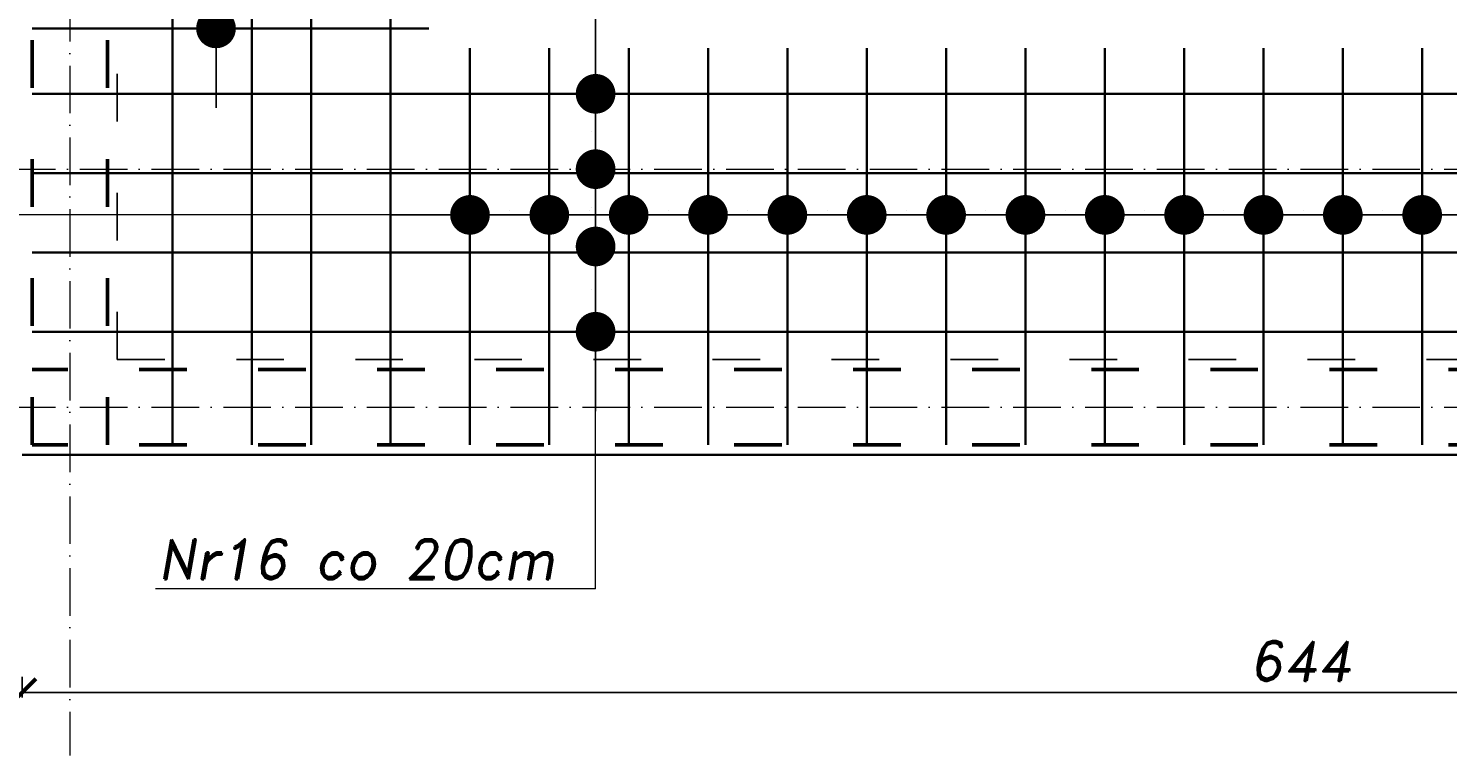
# Model space of a CAD drawing. Header units: millimetres. Extents: x 295948 to 312016, y 6878 to 18016.
# Tile 113 of 252: x 303228 to 303586, y 14048 to 14232. Entities that reach past the tile are written whole.
import ezdxf

# ---------------------------------------------------------------- set-up
doc = ezdxf.new("R2010")
doc.units = ezdxf.units.MM
doc.linetypes.add('ACAD_ISO03W100', pattern=[30, 12, -18])
doc.linetypes.add('ACAD_ISO10W100', pattern=[18, 12, -3, 0, -3])
for name, color, linetype, lineweight in [('konstrukcja', 3, 'Continuous', 35), ('konstrukcja wymiary', 1, 'Continuous', 13), ('opisy', 2, 'Continuous', 18), ('osie', 5, 'ACAD_ISO10W100', 13), ('zbrojenie', 4, 'Continuous', 50), ('zbrojenie płyty', 141, 'Continuous', 35)]:
    doc.layers.add(name, color=color, linetype=linetype, lineweight=lineweight)
doc.layers.add('przerywane', color=6, linetype='ACAD_ISO03W100')
doc.styles.add('KONSTRUKCJA', font='romand.shx', dxfattribs={"oblique": 10})
doc.styles.get("Standard").update_dxf_attribs({"font": 'romand.shx', "oblique": 10})
doc.dimstyles.new('150', dxfattribs={"dimtxt": 10, "dimasz": 7, "dimexe": 1.25, "dimexo": 0.625, "dimgap": 3, "dimtad": 1, "dimdec": 0, "dimrnd": 0.5, "dimtxsty": 'KONSTRUKCJA', "dimblk": 'ARCHTICK', "dimcen": 2.5, "dimadec": 0, "dimazin": 0, "dimtfac": 1, "dimtdec": 0, "dimtix": 1, "dimtmove": 0, "dimatfit": 3, "dimfxl": 4, "dimfxlon": 1, "dimarcsym": 0})
doc.dimstyles.new('kropki', dxfattribs={"dimtxt": 0.001, "dimasz": 10, "dimexe": 1.25, "dimexo": 0.625, "dimgap": 1, "dimtad": 1, "dimtxsty": 'Standard', "dimblk": 'DOT', "dimcen": 2.5, "dimadec": 0, "dimazin": 0, "dimtfac": 1, "dimtmove": 0, "dimatfit": 3, "dimfxl": 1, "dimfxlon": 1, "dimarcsym": 0})

# ---------------------------------------------------------------- blocks, each defined once
blk = doc.blocks.new('_ArchTick')
at = {"color": 0, "linetype": 'ByBlock', "lineweight": 13, "const_width": 0.15}
blk.add_lwpolyline([(-0.5, -0.5), (0.5, 0.5)], dxfattribs=at)
blk = doc.blocks.new('*D139')
at = {"layer": 'Defpoints', "color": 0, "transparency": 16777216}
for p in [(303250.63, 14425.3), (303136.63, 14124.3), (303226.63, 14124.3)]:
    blk.add_point(p, dxfattribs=at)
at = {"layer": 'konstrukcja wymiary', "color": 0, "lineweight": -2, "transparency": 16777216}
for p, q in [((303140.63, 14425.3), (303135.38, 14425.3)), ((303136.63, 14425.3), (303136.63, 14124.3)), ((303140.63, 14124.3), (303135.38, 14124.3))]:
    blk.add_line(p, q, dxfattribs=at)
at = {"layer": 'konstrukcja wymiary', "color": 0, "lineweight": -2, "transparency": 16777216, "xscale": 7, "yscale": 7, "zscale": 7}
for p, rotation in [((303136.63, 14425.3), 90), ((303136.63, 14124.3), 270)]:
    blk.add_blockref('_ArchTick', p, dxfattribs=dict(at, rotation=rotation))
at = {"layer": 'konstrukcja wymiary', "color": 0, "transparency": 16777216, "insert": (303128.63, 14274.8), "char_height": 10, "attachment_point": 5, "rotation": 90, "style": 'KONSTRUKCJA'}
blk.add_mtext('301', dxfattribs=at)
blk = doc.blocks.new('*D126')
at = {"layer": 'Defpoints', "color": 0, "transparency": 16777216}
for p in [(303226.63, 14124.3), (303870.63, 14124.3), (303870.63, 14064.3)]:
    blk.add_point(p, dxfattribs=at)
at = {"layer": 'konstrukcja wymiary', "color": 0, "lineweight": -2, "transparency": 16777216}
for p, q in [((303226.63, 14068.3), (303226.63, 14063.05)), ((303870.63, 14068.3), (303870.63, 14063.05)), ((303226.63, 14064.3), (303870.63, 14064.3))]:
    blk.add_line(p, q, dxfattribs=at)
at = {"layer": 'konstrukcja wymiary', "color": 0, "lineweight": -2, "transparency": 16777216, "xscale": 7, "yscale": 7, "zscale": 7, "rotation": 180}
blk.add_blockref('_ArchTick', (303226.63, 14064.3), dxfattribs=at)
at = {"layer": 'konstrukcja wymiary', "color": 0, "lineweight": -2, "transparency": 16777216, "xscale": 7, "yscale": 7, "zscale": 7}
blk.add_blockref('_ArchTick', (303870.63, 14064.3), dxfattribs=at)
at = {"layer": 'konstrukcja wymiary', "color": 0, "transparency": 16777216, "insert": (303548.63, 14072.3), "char_height": 10, "attachment_point": 5, "style": 'KONSTRUKCJA'}
blk.add_mtext('644', dxfattribs=at)
blk = doc.blocks.new('_Dot')
at = {"color": 0, "linetype": 'ByBlock', "lineweight": -2}
blk.add_line((-0.5, 0), (-1, 0), dxfattribs=at)
at = {"color": 0, "linetype": 'ByBlock', "const_width": 0.5}
blk.add_lwpolyline([(-0.25, 0, 1), (0.25, 0, 1)], format="xyb", close=True, dxfattribs=at)
blk = doc.blocks.new('*D354')
at = {"layer": 'Defpoints', "color": 0, "transparency": 16777216}
for p in [(303293.42, 14251.8), (303275.51, 14231.8), (303293.42, 14231.8)]:
    blk.add_point(p, dxfattribs=at)
at = {"layer": 'konstrukcja wymiary', "color": 0, "lineweight": -2, "transparency": 16777216}
for p, q in [((303275.51, 14261.8), (303275.51, 14271.8)), ((303276.51, 14251.8), (303274.26, 14251.8)), ((303275.51, 14251.8), (303275.51, 14231.8)), ((303276.51, 14231.8), (303274.26, 14231.8)), ((303275.51, 14221.8), (303275.51, 14211.8))]:
    blk.add_line(p, q, dxfattribs=at)
at = {"layer": 'konstrukcja wymiary', "color": 0, "lineweight": -2, "transparency": 16777216, "xscale": 10, "yscale": 10, "zscale": 10}
for p, rotation in [((303275.51, 14251.8), 270), ((303275.51, 14231.8), 90)]:
    blk.add_blockref('_Dot', p, dxfattribs=dict(at, rotation=rotation))
at = {"layer": 'konstrukcja wymiary', "color": 0, "transparency": 16777216, "insert": (303274.51, 14241.8), "char_height": 0.001, "attachment_point": 5, "rotation": 90}
blk.add_mtext('20', dxfattribs=at)
blk = doc.blocks.new('*D374')
at = {"layer": 'Defpoints', "color": 0, "transparency": 16777216}
for p in [(303379.52, 14215.3), (303371.18, 14196.3), (303379.52, 14196.3)]:
    blk.add_point(p, dxfattribs=at)
at = {"layer": 'konstrukcja wymiary', "color": 0, "lineweight": -2, "transparency": 16777216}
for p, q in [((303371.18, 14225.3), (303371.18, 14235.3)), ((303372.18, 14215.3), (303369.93, 14215.3)), ((303371.18, 14215.3), (303371.18, 14196.3)), ((303372.18, 14196.3), (303369.93, 14196.3)), ((303371.18, 14186.3), (303371.18, 14176.3))]:
    blk.add_line(p, q, dxfattribs=at)
at = {"layer": 'konstrukcja wymiary', "color": 0, "lineweight": -2, "transparency": 16777216, "xscale": 10, "yscale": 10, "zscale": 10}
for p, rotation in [((303371.18, 14215.3), 270), ((303371.18, 14196.3), 90)]:
    blk.add_blockref('_Dot', p, dxfattribs=dict(at, rotation=rotation))
at = {"layer": 'konstrukcja wymiary', "color": 0, "transparency": 16777216, "insert": (303370.18, 14205.8), "char_height": 0.001, "attachment_point": 5, "rotation": 90}
blk.add_mtext('19', dxfattribs=at)
blk = doc.blocks.new('*D375')
at = {"layer": 'Defpoints', "color": 0, "transparency": 16777216}
for p in [(303379.52, 14196.3), (303371.18, 14176.8), (303379.52, 14176.8)]:
    blk.add_point(p, dxfattribs=at)
at = {"layer": 'konstrukcja wymiary', "color": 0, "lineweight": -2, "transparency": 16777216}
for p, q in [((303371.18, 14206.3), (303371.18, 14216.3)), ((303372.18, 14196.3), (303369.93, 14196.3)), ((303371.18, 14196.3), (303371.18, 14176.8)), ((303372.18, 14176.8), (303369.93, 14176.8)), ((303371.18, 14166.8), (303371.18, 14156.8))]:
    blk.add_line(p, q, dxfattribs=at)
at = {"layer": 'konstrukcja wymiary', "color": 0, "lineweight": -2, "transparency": 16777216, "xscale": 10, "yscale": 10, "zscale": 10}
for p, rotation in [((303371.18, 14196.3), 270), ((303371.18, 14176.8), 90)]:
    blk.add_blockref('_Dot', p, dxfattribs=dict(at, rotation=rotation))
at = {"layer": 'konstrukcja wymiary', "color": 0, "transparency": 16777216, "insert": (303370.18, 14186.55), "char_height": 0.001, "attachment_point": 5, "rotation": 90}
blk.add_mtext('19,5', dxfattribs=at)
blk = doc.blocks.new('*D376')
at = {"layer": 'Defpoints', "color": 0, "transparency": 16777216}
for p in [(303379.52, 14176.8), (303371.18, 14155.3), (303379.52, 14155.3)]:
    blk.add_point(p, dxfattribs=at)
at = {"layer": 'konstrukcja wymiary', "color": 0, "lineweight": -2, "transparency": 16777216}
for p, q in [((303371.18, 14186.8), (303371.18, 14196.8)), ((303372.18, 14176.8), (303369.93, 14176.8)), ((303371.18, 14176.8), (303371.18, 14155.3)), ((303372.18, 14155.3), (303369.93, 14155.3)), ((303371.18, 14145.3), (303371.18, 14135.3))]:
    blk.add_line(p, q, dxfattribs=at)
at = {"layer": 'konstrukcja wymiary', "color": 0, "lineweight": -2, "transparency": 16777216, "xscale": 10, "yscale": 10, "zscale": 10}
for p, rotation in [((303371.18, 14176.8), 270), ((303371.18, 14155.3), 90)]:
    blk.add_blockref('_Dot', p, dxfattribs=dict(at, rotation=rotation))
at = {"layer": 'konstrukcja wymiary', "color": 0, "transparency": 16777216, "insert": (303370.18, 14166.05), "char_height": 0.001, "attachment_point": 5, "rotation": 90}
blk.add_mtext('21,5', dxfattribs=at)
blk = doc.blocks.new('*D414')
at = {"layer": 'Defpoints', "color": 0, "transparency": 16777216}
for p in [(303359.52, 14184.77), (303339.52, 14175.3), (303359.52, 14175.3)]:
    blk.add_point(p, dxfattribs=at)
at = {"layer": 'konstrukcja wymiary', "color": 0, "lineweight": -2, "transparency": 16777216}
for p, q in [((303329.52, 14184.77), (303319.52, 14184.77)), ((303339.52, 14183.77), (303339.52, 14186.02)), ((303339.52, 14184.77), (303359.52, 14184.77)), ((303359.52, 14183.77), (303359.52, 14186.02)), ((303369.52, 14184.77), (303379.52, 14184.77))]:
    blk.add_line(p, q, dxfattribs=at)
at = {"layer": 'konstrukcja wymiary', "color": 0, "lineweight": -2, "transparency": 16777216, "xscale": 10, "yscale": 10, "zscale": 10}
blk.add_blockref('_Dot', (303339.52, 14184.77), dxfattribs=at)
at = {"layer": 'konstrukcja wymiary', "color": 0, "lineweight": -2, "transparency": 16777216, "xscale": 10, "yscale": 10, "zscale": 10, "rotation": 180}
blk.add_blockref('_Dot', (303359.52, 14184.77), dxfattribs=at)
at = {"layer": 'konstrukcja wymiary', "color": 0, "transparency": 16777216, "insert": (303349.52, 14185.77), "char_height": 0.001, "attachment_point": 5}
blk.add_mtext('20', dxfattribs=at)
blk = doc.blocks.new('*D415')
at = {"layer": 'Defpoints', "color": 0, "transparency": 16777216}
for p in [(303379.52, 14184.77), (303359.52, 14175.3), (303379.52, 14175.3)]:
    blk.add_point(p, dxfattribs=at)
at = {"layer": 'konstrukcja wymiary', "color": 0, "lineweight": -2, "transparency": 16777216}
for p, q in [((303349.52, 14184.77), (303339.52, 14184.77)), ((303359.52, 14183.77), (303359.52, 14186.02)), ((303359.52, 14184.77), (303379.52, 14184.77)), ((303379.52, 14183.77), (303379.52, 14186.02)), ((303389.52, 14184.77), (303399.52, 14184.77))]:
    blk.add_line(p, q, dxfattribs=at)
at = {"layer": 'konstrukcja wymiary', "color": 0, "lineweight": -2, "transparency": 16777216, "xscale": 10, "yscale": 10, "zscale": 10}
blk.add_blockref('_Dot', (303359.52, 14184.77), dxfattribs=at)
at = {"layer": 'konstrukcja wymiary', "color": 0, "lineweight": -2, "transparency": 16777216, "xscale": 10, "yscale": 10, "zscale": 10, "rotation": 180}
blk.add_blockref('_Dot', (303379.52, 14184.77), dxfattribs=at)
at = {"layer": 'konstrukcja wymiary', "color": 0, "transparency": 16777216, "insert": (303369.52, 14185.77), "char_height": 0.001, "attachment_point": 5}
blk.add_mtext('20', dxfattribs=at)
blk = doc.blocks.new('*D416')
at = {"layer": 'Defpoints', "color": 0, "transparency": 16777216}
for p in [(303399.52, 14184.77), (303379.52, 14175.3), (303399.52, 14175.3)]:
    blk.add_point(p, dxfattribs=at)
at = {"layer": 'konstrukcja wymiary', "color": 0, "lineweight": -2, "transparency": 16777216}
for p, q in [((303369.52, 14184.77), (303359.52, 14184.77)), ((303379.52, 14183.77), (303379.52, 14186.02)), ((303379.52, 14184.77), (303399.52, 14184.77)), ((303399.52, 14183.77), (303399.52, 14186.02)), ((303409.52, 14184.77), (303419.52, 14184.77))]:
    blk.add_line(p, q, dxfattribs=at)
at = {"layer": 'konstrukcja wymiary', "color": 0, "lineweight": -2, "transparency": 16777216, "xscale": 10, "yscale": 10, "zscale": 10}
blk.add_blockref('_Dot', (303379.52, 14184.77), dxfattribs=at)
at = {"layer": 'konstrukcja wymiary', "color": 0, "lineweight": -2, "transparency": 16777216, "xscale": 10, "yscale": 10, "zscale": 10, "rotation": 180}
blk.add_blockref('_Dot', (303399.52, 14184.77), dxfattribs=at)
at = {"layer": 'konstrukcja wymiary', "color": 0, "transparency": 16777216, "insert": (303389.52, 14185.77), "char_height": 0.001, "attachment_point": 5}
blk.add_mtext('20', dxfattribs=at)
blk = doc.blocks.new('*D417')
at = {"layer": 'Defpoints', "color": 0, "transparency": 16777216}
for p in [(303419.52, 14184.77), (303399.52, 14175.3), (303419.52, 14175.3)]:
    blk.add_point(p, dxfattribs=at)
at = {"layer": 'konstrukcja wymiary', "color": 0, "lineweight": -2, "transparency": 16777216}
for p, q in [((303389.52, 14184.77), (303379.52, 14184.77)), ((303399.52, 14183.77), (303399.52, 14186.02)), ((303399.52, 14184.77), (303419.52, 14184.77)), ((303419.52, 14183.77), (303419.52, 14186.02)), ((303429.52, 14184.77), (303439.52, 14184.77))]:
    blk.add_line(p, q, dxfattribs=at)
at = {"layer": 'konstrukcja wymiary', "color": 0, "lineweight": -2, "transparency": 16777216, "xscale": 10, "yscale": 10, "zscale": 10}
blk.add_blockref('_Dot', (303399.52, 14184.77), dxfattribs=at)
at = {"layer": 'konstrukcja wymiary', "color": 0, "lineweight": -2, "transparency": 16777216, "xscale": 10, "yscale": 10, "zscale": 10, "rotation": 180}
blk.add_blockref('_Dot', (303419.52, 14184.77), dxfattribs=at)
at = {"layer": 'konstrukcja wymiary', "color": 0, "transparency": 16777216, "insert": (303409.52, 14185.77), "char_height": 0.001, "attachment_point": 5}
blk.add_mtext('20', dxfattribs=at)
blk = doc.blocks.new('*D418')
at = {"layer": 'Defpoints', "color": 0, "transparency": 16777216}
for p in [(303439.52, 14184.77), (303419.52, 14175.3), (303439.52, 14175.3)]:
    blk.add_point(p, dxfattribs=at)
at = {"layer": 'konstrukcja wymiary', "color": 0, "lineweight": -2, "transparency": 16777216}
for p, q in [((303409.52, 14184.77), (303399.52, 14184.77)), ((303419.52, 14183.77), (303419.52, 14186.02)), ((303419.52, 14184.77), (303439.52, 14184.77)), ((303439.52, 14183.77), (303439.52, 14186.02)), ((303449.52, 14184.77), (303459.52, 14184.77))]:
    blk.add_line(p, q, dxfattribs=at)
at = {"layer": 'konstrukcja wymiary', "color": 0, "lineweight": -2, "transparency": 16777216, "xscale": 10, "yscale": 10, "zscale": 10}
blk.add_blockref('_Dot', (303419.52, 14184.77), dxfattribs=at)
at = {"layer": 'konstrukcja wymiary', "color": 0, "lineweight": -2, "transparency": 16777216, "xscale": 10, "yscale": 10, "zscale": 10, "rotation": 180}
blk.add_blockref('_Dot', (303439.52, 14184.77), dxfattribs=at)
at = {"layer": 'konstrukcja wymiary', "color": 0, "transparency": 16777216, "insert": (303429.52, 14185.77), "char_height": 0.001, "attachment_point": 5}
blk.add_mtext('20', dxfattribs=at)
blk = doc.blocks.new('*D419')
at = {"layer": 'Defpoints', "color": 0, "transparency": 16777216}
for p in [(303459.52, 14184.77), (303439.52, 14175.3), (303459.52, 14175.3)]:
    blk.add_point(p, dxfattribs=at)
at = {"layer": 'konstrukcja wymiary', "color": 0, "lineweight": -2, "transparency": 16777216}
for p, q in [((303429.52, 14184.77), (303419.52, 14184.77)), ((303439.52, 14183.77), (303439.52, 14186.02)), ((303439.52, 14184.77), (303459.52, 14184.77)), ((303459.52, 14183.77), (303459.52, 14186.02)), ((303469.52, 14184.77), (303479.52, 14184.77))]:
    blk.add_line(p, q, dxfattribs=at)
at = {"layer": 'konstrukcja wymiary', "color": 0, "lineweight": -2, "transparency": 16777216, "xscale": 10, "yscale": 10, "zscale": 10}
blk.add_blockref('_Dot', (303439.52, 14184.77), dxfattribs=at)
at = {"layer": 'konstrukcja wymiary', "color": 0, "lineweight": -2, "transparency": 16777216, "xscale": 10, "yscale": 10, "zscale": 10, "rotation": 180}
blk.add_blockref('_Dot', (303459.52, 14184.77), dxfattribs=at)
at = {"layer": 'konstrukcja wymiary', "color": 0, "transparency": 16777216, "insert": (303449.52, 14185.77), "char_height": 0.001, "attachment_point": 5}
blk.add_mtext('20', dxfattribs=at)
blk = doc.blocks.new('*D420')
at = {"layer": 'Defpoints', "color": 0, "transparency": 16777216}
for p in [(303479.52, 14184.77), (303459.52, 14175.3), (303479.52, 14175.3)]:
    blk.add_point(p, dxfattribs=at)
at = {"layer": 'konstrukcja wymiary', "color": 0, "lineweight": -2, "transparency": 16777216}
for p, q in [((303449.52, 14184.77), (303439.52, 14184.77)), ((303459.52, 14183.77), (303459.52, 14186.02)), ((303459.52, 14184.77), (303479.52, 14184.77)), ((303479.52, 14183.77), (303479.52, 14186.02)), ((303489.52, 14184.77), (303499.52, 14184.77))]:
    blk.add_line(p, q, dxfattribs=at)
at = {"layer": 'konstrukcja wymiary', "color": 0, "lineweight": -2, "transparency": 16777216, "xscale": 10, "yscale": 10, "zscale": 10}
blk.add_blockref('_Dot', (303459.52, 14184.77), dxfattribs=at)
at = {"layer": 'konstrukcja wymiary', "color": 0, "lineweight": -2, "transparency": 16777216, "xscale": 10, "yscale": 10, "zscale": 10, "rotation": 180}
blk.add_blockref('_Dot', (303479.52, 14184.77), dxfattribs=at)
at = {"layer": 'konstrukcja wymiary', "color": 0, "transparency": 16777216, "insert": (303469.52, 14185.77), "char_height": 0.001, "attachment_point": 5}
blk.add_mtext('20', dxfattribs=at)
blk = doc.blocks.new('*D421')
at = {"layer": 'Defpoints', "color": 0, "transparency": 16777216}
for p in [(303499.52, 14184.77), (303479.52, 14175.3), (303499.52, 14175.3)]:
    blk.add_point(p, dxfattribs=at)
at = {"layer": 'konstrukcja wymiary', "color": 0, "lineweight": -2, "transparency": 16777216}
for p, q in [((303469.52, 14184.77), (303459.52, 14184.77)), ((303479.52, 14183.77), (303479.52, 14186.02)), ((303479.52, 14184.77), (303499.52, 14184.77)), ((303499.52, 14183.77), (303499.52, 14186.02)), ((303509.52, 14184.77), (303519.52, 14184.77))]:
    blk.add_line(p, q, dxfattribs=at)
at = {"layer": 'konstrukcja wymiary', "color": 0, "lineweight": -2, "transparency": 16777216, "xscale": 10, "yscale": 10, "zscale": 10}
blk.add_blockref('_Dot', (303479.52, 14184.77), dxfattribs=at)
at = {"layer": 'konstrukcja wymiary', "color": 0, "lineweight": -2, "transparency": 16777216, "xscale": 10, "yscale": 10, "zscale": 10, "rotation": 180}
blk.add_blockref('_Dot', (303499.52, 14184.77), dxfattribs=at)
at = {"layer": 'konstrukcja wymiary', "color": 0, "transparency": 16777216, "insert": (303489.52, 14185.77), "char_height": 0.001, "attachment_point": 5}
blk.add_mtext('20', dxfattribs=at)
blk = doc.blocks.new('*D422')
at = {"layer": 'Defpoints', "color": 0, "transparency": 16777216}
for p in [(303519.52, 14184.77), (303499.52, 14175.3), (303519.52, 14175.3)]:
    blk.add_point(p, dxfattribs=at)
at = {"layer": 'konstrukcja wymiary', "color": 0, "lineweight": -2, "transparency": 16777216}
for p, q in [((303489.52, 14184.77), (303479.52, 14184.77)), ((303499.52, 14183.77), (303499.52, 14186.02)), ((303499.52, 14184.77), (303519.52, 14184.77)), ((303519.52, 14183.77), (303519.52, 14186.02)), ((303529.52, 14184.77), (303539.52, 14184.77))]:
    blk.add_line(p, q, dxfattribs=at)
at = {"layer": 'konstrukcja wymiary', "color": 0, "lineweight": -2, "transparency": 16777216, "xscale": 10, "yscale": 10, "zscale": 10}
blk.add_blockref('_Dot', (303499.52, 14184.77), dxfattribs=at)
at = {"layer": 'konstrukcja wymiary', "color": 0, "lineweight": -2, "transparency": 16777216, "xscale": 10, "yscale": 10, "zscale": 10, "rotation": 180}
blk.add_blockref('_Dot', (303519.52, 14184.77), dxfattribs=at)
at = {"layer": 'konstrukcja wymiary', "color": 0, "transparency": 16777216, "insert": (303509.52, 14185.77), "char_height": 0.001, "attachment_point": 5}
blk.add_mtext('20', dxfattribs=at)
blk = doc.blocks.new('*D423')
at = {"layer": 'Defpoints', "color": 0, "transparency": 16777216}
for p in [(303539.52, 14184.77), (303519.52, 14175.3), (303539.52, 14175.3)]:
    blk.add_point(p, dxfattribs=at)
at = {"layer": 'konstrukcja wymiary', "color": 0, "lineweight": -2, "transparency": 16777216}
for p, q in [((303509.52, 14184.77), (303499.52, 14184.77)), ((303519.52, 14183.77), (303519.52, 14186.02)), ((303519.52, 14184.77), (303539.52, 14184.77)), ((303539.52, 14183.77), (303539.52, 14186.02)), ((303549.52, 14184.77), (303559.52, 14184.77))]:
    blk.add_line(p, q, dxfattribs=at)
at = {"layer": 'konstrukcja wymiary', "color": 0, "lineweight": -2, "transparency": 16777216, "xscale": 10, "yscale": 10, "zscale": 10}
blk.add_blockref('_Dot', (303519.52, 14184.77), dxfattribs=at)
at = {"layer": 'konstrukcja wymiary', "color": 0, "lineweight": -2, "transparency": 16777216, "xscale": 10, "yscale": 10, "zscale": 10, "rotation": 180}
blk.add_blockref('_Dot', (303539.52, 14184.77), dxfattribs=at)
at = {"layer": 'konstrukcja wymiary', "color": 0, "transparency": 16777216, "insert": (303529.52, 14185.77), "char_height": 0.001, "attachment_point": 5}
blk.add_mtext('20', dxfattribs=at)
blk = doc.blocks.new('*D424')
at = {"layer": 'Defpoints', "color": 0, "transparency": 16777216}
for p in [(303559.52, 14184.77), (303539.52, 14175.3), (303559.52, 14175.3)]:
    blk.add_point(p, dxfattribs=at)
at = {"layer": 'konstrukcja wymiary', "color": 0, "lineweight": -2, "transparency": 16777216}
for p, q in [((303529.52, 14184.77), (303519.52, 14184.77)), ((303539.52, 14183.77), (303539.52, 14186.02)), ((303539.52, 14184.77), (303559.52, 14184.77)), ((303559.52, 14183.77), (303559.52, 14186.02)), ((303569.52, 14184.77), (303579.52, 14184.77))]:
    blk.add_line(p, q, dxfattribs=at)
at = {"layer": 'konstrukcja wymiary', "color": 0, "lineweight": -2, "transparency": 16777216, "xscale": 10, "yscale": 10, "zscale": 10}
blk.add_blockref('_Dot', (303539.52, 14184.77), dxfattribs=at)
at = {"layer": 'konstrukcja wymiary', "color": 0, "lineweight": -2, "transparency": 16777216, "xscale": 10, "yscale": 10, "zscale": 10, "rotation": 180}
blk.add_blockref('_Dot', (303559.52, 14184.77), dxfattribs=at)
at = {"layer": 'konstrukcja wymiary', "color": 0, "transparency": 16777216, "insert": (303549.52, 14185.77), "char_height": 0.001, "attachment_point": 5}
blk.add_mtext('20', dxfattribs=at)
blk = doc.blocks.new('*D425')
at = {"layer": 'Defpoints', "color": 0, "transparency": 16777216}
for p in [(303579.52, 14184.77), (303559.52, 14175.3), (303579.52, 14175.3)]:
    blk.add_point(p, dxfattribs=at)
at = {"layer": 'konstrukcja wymiary', "color": 0, "lineweight": -2, "transparency": 16777216}
for p, q in [((303549.52, 14184.77), (303539.52, 14184.77)), ((303559.52, 14183.77), (303559.52, 14186.02)), ((303559.52, 14184.77), (303579.52, 14184.77)), ((303579.52, 14183.77), (303579.52, 14186.02)), ((303589.52, 14184.77), (303599.52, 14184.77))]:
    blk.add_line(p, q, dxfattribs=at)
at = {"layer": 'konstrukcja wymiary', "color": 0, "lineweight": -2, "transparency": 16777216, "xscale": 10, "yscale": 10, "zscale": 10}
blk.add_blockref('_Dot', (303559.52, 14184.77), dxfattribs=at)
at = {"layer": 'konstrukcja wymiary', "color": 0, "lineweight": -2, "transparency": 16777216, "xscale": 10, "yscale": 10, "zscale": 10, "rotation": 180}
blk.add_blockref('_Dot', (303579.52, 14184.77), dxfattribs=at)
at = {"layer": 'konstrukcja wymiary', "color": 0, "transparency": 16777216, "insert": (303569.52, 14185.77), "char_height": 0.001, "attachment_point": 5}
blk.add_mtext('20', dxfattribs=at)
blk = doc.blocks.new('*D426')
at = {"layer": 'Defpoints', "color": 0, "transparency": 16777216}
for p in [(303599.52, 14184.77), (303579.52, 14175.3), (303599.52, 14175.3)]:
    blk.add_point(p, dxfattribs=at)
at = {"layer": 'konstrukcja wymiary', "color": 0, "lineweight": -2, "transparency": 16777216}
for p, q in [((303569.52, 14184.77), (303559.52, 14184.77)), ((303579.52, 14183.77), (303579.52, 14186.02)), ((303579.52, 14184.77), (303599.52, 14184.77)), ((303599.52, 14183.77), (303599.52, 14186.02)), ((303609.52, 14184.77), (303619.52, 14184.77))]:
    blk.add_line(p, q, dxfattribs=at)
at = {"layer": 'konstrukcja wymiary', "color": 0, "lineweight": -2, "transparency": 16777216, "xscale": 10, "yscale": 10, "zscale": 10}
blk.add_blockref('_Dot', (303579.52, 14184.77), dxfattribs=at)
at = {"layer": 'konstrukcja wymiary', "color": 0, "lineweight": -2, "transparency": 16777216, "xscale": 10, "yscale": 10, "zscale": 10, "rotation": 180}
blk.add_blockref('_Dot', (303599.52, 14184.77), dxfattribs=at)
at = {"layer": 'konstrukcja wymiary', "color": 0, "transparency": 16777216, "insert": (303589.52, 14185.77), "char_height": 0.001, "attachment_point": 5}
blk.add_mtext('20', dxfattribs=at)

msp = doc.modelspace()

# ---------------------------------------------------------------- linework, layer by layer
at = {"layer": 'konstrukcja'}
msp.add_line((303870.631, 14124.305), (303226.631, 14124.305), dxfattribs=at)
at = {"layer": 'konstrukcja wymiary'}
for p, q in [((303550.018, 14184.772), (303151.853, 14184.772)), ((303371.179, 14090.5), (303371.179, 14166.055)), ((303371.179, 14090.5), (303260.283, 14090.5))]:
    msp.add_line(p, q, dxfattribs=at)
at = {"layer": 'osie'}
for p, q in [((303238.631, 14946.397), (303238.631, 14048.413)), ((303023.963, 14196.305), (305028.683, 14196.305)), ((303023.963, 14136.305), (305028.683, 14136.305))]:
    msp.add_line(p, q, dxfattribs=at)
at = {"layer": 'przerywane'}
for q in [(303250.631, 14759.305), (303846.631, 14148.305)]:
    msp.add_line((303250.631, 14148.305), q, dxfattribs=at)
at = {"layer": 'zbrojenie', "linetype": 'ACAD_ISO03W100'}
for p, q in [((303229.131, 14126.805), (303229.131, 14780.805)), ((303248.131, 14126.805), (303248.131, 14780.805)), ((303868.131, 14145.805), (303229.131, 14145.805)), ((303868.131, 14126.805), (303229.131, 14126.805))]:
    msp.add_line(p, q, dxfattribs=at)
at = {"layer": 'zbrojenie płyty'}
for p, q in [((303264.51, 14421.103), (303264.51, 14126.805)), ((303284.518, 14421.103), (303284.518, 14126.805)), ((303299.518, 14421.103), (303299.518, 14126.805)), ((303319.518, 14421.103), (303319.518, 14126.805)), ((303229.131, 14231.805), (303329.131, 14231.805)), ((303339.518, 14226.805), (303339.518, 14126.805)), ((303359.518, 14226.805), (303359.518, 14126.805)), ((303379.518, 14226.805), (303379.518, 14126.805)), ((303399.518, 14226.805), (303399.518, 14126.805)), ((303419.518, 14226.805), (303419.518, 14126.805)), ((303439.518, 14226.805), (303439.518, 14126.805)), ((303459.518, 14226.805), (303459.518, 14126.805)), ((303479.518, 14226.805), (303479.518, 14126.805)), ((303499.518, 14226.805), (303499.518, 14126.805)), ((303519.518, 14226.805), (303519.518, 14126.805)), ((303539.518, 14226.805), (303539.518, 14126.805)), ((303559.518, 14226.805), (303559.518, 14126.805)), ((303579.518, 14226.805), (303579.518, 14126.805)), ((303229.131, 14215.305), (303868.131, 14215.305)), ((303229.131, 14195.305), (303868.131, 14195.305)), ((303229.131, 14175.305), (303868.131, 14175.305)), ((303229.131, 14155.305), (303868.131, 14155.305))]:
    msp.add_line(p, q, dxfattribs=at)

# ---------------------------------------------------------------- texts
at = {"layer": 'opisy', "insert": (303310.972, 14097.946), "char_height": 10, "width": 231.49388, "attachment_point": 5}
msp.add_mtext('Nr16 co 20cm', dxfattribs=at)

# ---------------------------------------------------------------- dimensions: what is measured, and where the dimension line sits
at = {"layer": 'konstrukcja wymiary'}
for base, p1, p2, dimstyle, picture, middle in [((303136.631, 14124.305), (303250.631, 14425.305), (303226.631, 14124.305), '150', '*D139', (303128.631, 14274.805)), ((303275.514, 14231.805), (303293.418, 14251.805), (303293.418, 14231.805), 'kropki', '*D354', (303274.514, 14241.805)), ((303371.179, 14176.805), (303379.518, 14196.305), (303379.518, 14176.805), 'kropki', '*D375', (303370.178, 14186.555)), ((303371.179, 14155.305), (303379.518, 14176.805), (303379.518, 14155.305), 'kropki', '*D376', (303370.178, 14166.055))]:
    dim = msp.add_linear_dim(base=base, p1=p1, p2=p2, angle=90, dimstyle=dimstyle, override={"dimtmove": 1}, dxfattribs=at)
    dim.commit()
    dim.dimension.update_dxf_attribs({"geometry": picture, "text_midpoint": middle})
dim = msp.add_linear_dim(base=(303371.179, 14196.305), p1=(303379.518, 14215.305), p2=(303379.518, 14196.305), angle=90, dimstyle='kropki', dxfattribs=at)
dim.commit()
dim.dimension.update_dxf_attribs({"geometry": '*D374', "text_midpoint": (303370.178, 14205.805)})
for base, p1, p2, dimstyle, picture, middle in [((303359.518, 14184.772), (303339.518, 14175.305), (303359.518, 14175.305), 'kropki', '*D414', (303349.518, 14185.772)), ((303870.631, 14064.305), (303226.631, 14124.305), (303870.631, 14124.305), '150', '*D126', (303548.631, 14072.305))]:
    dim = msp.add_linear_dim(base=base, p1=p1, p2=p2, dimstyle=dimstyle, dxfattribs=at)
    dim.commit()
    dim.dimension.update_dxf_attribs({"geometry": picture, "text_midpoint": middle})
for base, p1, p2, picture, middle in [((303379.518, 14184.772), (303359.518, 14175.305), (303379.518, 14175.305), '*D415', (303369.518, 14185.772)), ((303399.518, 14184.772), (303379.518, 14175.305), (303399.518, 14175.305), '*D416', (303389.518, 14185.772)), ((303419.518, 14184.772), (303399.518, 14175.305), (303419.518, 14175.305), '*D417', (303409.518, 14185.772)), ((303439.518, 14184.772), (303419.518, 14175.305), (303439.518, 14175.305), '*D418', (303429.518, 14185.772)), ((303459.518, 14184.772), (303439.518, 14175.305), (303459.518, 14175.305), '*D419', (303449.518, 14185.772)), ((303479.518, 14184.772), (303459.518, 14175.305), (303479.518, 14175.305), '*D420', (303469.518, 14185.772)), ((303499.518, 14184.772), (303479.518, 14175.305), (303499.518, 14175.305), '*D421', (303489.518, 14185.772)), ((303519.518, 14184.772), (303499.518, 14175.305), (303519.518, 14175.305), '*D422', (303509.518, 14185.772)), ((303539.518, 14184.772), (303519.518, 14175.305), (303539.518, 14175.305), '*D423', (303529.518, 14185.772)), ((303559.518, 14184.772), (303539.518, 14175.305), (303559.518, 14175.305), '*D424', (303549.518, 14185.772)), ((303579.518, 14184.772), (303559.518, 14175.305), (303579.518, 14175.305), '*D425', (303569.518, 14185.772)), ((303599.518, 14184.772), (303579.518, 14175.305), (303599.518, 14175.305), '*D426', (303589.518, 14185.772))]:
    dim = msp.add_linear_dim(base=base, p1=p1, p2=p2, dimstyle='kropki', override={"dimtmove": 1}, dxfattribs=at)
    dim.commit()
    dim.dimension.update_dxf_attribs({"geometry": picture, "text_midpoint": middle})

doc.saveas('drawing.dxf')
